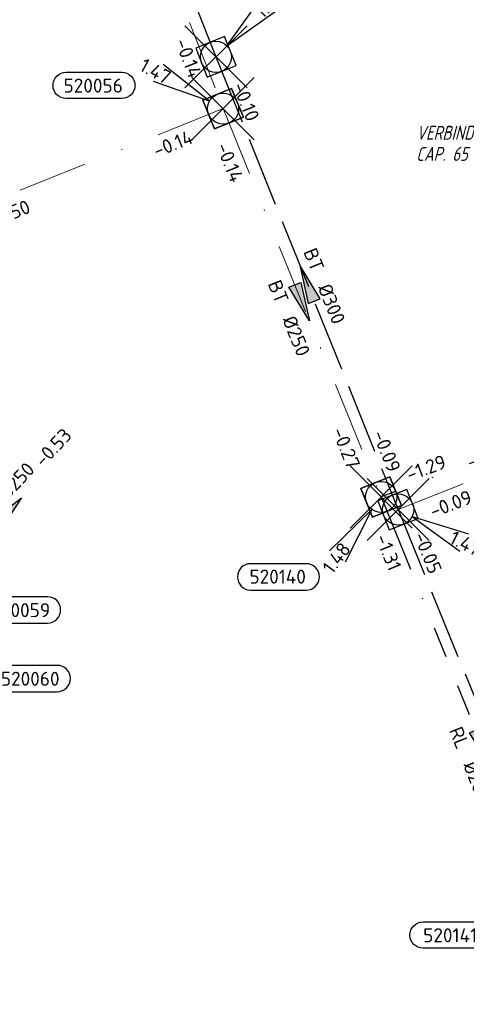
# Model space of a CAD drawing. Header units: metres. Extents: x 153343 to 157271, y 461673 to 467005.
# Tile 57 of 191: x 154573 to 154616, y 464596 to 464691. Entities that reach past the tile are written whole.
import ezdxf
from ezdxf.enums import TextEntityAlignment as Align

# ---------------------------------------------------------------- set-up
doc = ezdxf.new("R2010")
doc.units = ezdxf.units.M
doc.header["$LTSCALE"] = 0.75
doc.header["$PDMODE"] = 3
doc.header["$PDSIZE"] = 3
for name, pattern in [('RI-HWA_BETON', [11.4, 9, -2.4]), ('RI-RELINEN', [38, 10, -4, 0, -4, 4, -4, 4, -4, 0, -4]), ('RI-VWA_BETON', [19, 9, -5, 0, -5])]:
    doc.linetypes.add(name, pattern=pattern)
doc.layers.get('0').update_dxf_attribs({"lineweight": 25})
doc.layers.get('defpoints').update_dxf_attribs({"lineweight": 25})
for name, color, linetype in [('B-OI-RI-HWA_PUTNUMMER-S @ 0.75', 151, 'Continuous'), ('B-OI-RI-HWA_TRANSPORTLEIDING_BETON_300-G', 151, 'RI-HWA_BETON'), ('B-OI-RI-HWA_TRANSPORTLEIDING_BETON_400-G', 151, 'RI-HWA_BETON'), ('B-OI-RI-VWA_PUTNUMMER-S @ 0.75', 33, 'Continuous'), ('B-OI-RI-VWA_TRANSPORTLEIDING_B+RELINED_280-G', 33, 'RI-RELINEN'), ('B-OI-RI-VWA_TRANSPORTLEIDING_BETON_300-G', 33, 'RI-VWA_BETON')]:
    doc.layers.add(name, color=color, linetype=linetype)
for name, color, linetype, lineweight in [('B-OI-RI-HWA_RIOOLPUT_INSPECTIEPUT-S', 151, 'Continuous', 25), ('B-OI-RI-HWA_STROOMRICHTING-S @ 0.75', 151, 'Continuous', 25), ('B-OI-RI-HWA_TRANSPORTLEIDING_BETON_250-G', 151, 'RI-HWA_BETON', 18), ('B-OI-RI-VWA_RIOOLPUT_INSPECTIEPUT_BETON-S', 33, 'Continuous', 25), ('B-OI-RI-VWA_STROOMRICHTING-S @ 0.75', 33, 'Continuous', 25), ('B-OI-RI-VWA_TRANSPORTLEIDING_BETON_250-G', 33, 'RI-VWA_BETON', 18), ('N-OI-RI-BIJZONDERDERHEDEN-T18', 134, 'Continuous', 18)]:
    doc.layers.add(name, color=color, linetype=linetype, lineweight=lineweight)
doc.layers.add('inspectieput', color=7, linetype='Continuous', plot=False)
doc.styles.add('NLCS-ISO', font='isocpeur.ttf')
doc.styles.add('NLCS-ISO-M750-T18_CURSIEF', font='NLCS-ISO.ttf', dxfattribs={"oblique": 15, "height": 1.35})

# ---------------------------------------------------------------- blocks, each defined once
blk = doc.blocks.new('*U1501')
at = {"ltscale": 0.1}
blk.add_hatch(color=256, dxfattribs=at).paths.add_polyline_path([(-2.500000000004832, 0), (2.500000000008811, -0.8333333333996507), (2.500000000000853, 0.8333333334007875)])
at = {"ltscale": 0.1, "flags": 128}
blk.add_lwpolyline([(-2.500000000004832, 0), (2.500000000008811, -0.8333333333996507), (2.500000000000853, 0.8333333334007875)], close=True, dxfattribs=at)
at = {"ltscale": 0.1, "style": 'NLCS-ISO'}
for tag, p in [('BOBL', (-8.81254965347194, -3.240000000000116)), ('MAT', (-1.000000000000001, -3.740000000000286))]:
    blk.add_attdef(tag, text='', height=1.8, dxfattribs=at).set_placement(p, align=Align.BOTTOM_RIGHT)
for tag, p in [('BOBR', (7.866562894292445, -3.242748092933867)), ('DIA', (0.9999999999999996, -3.740000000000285))]:
    blk.add_attdef(tag, text='', height=1.8, dxfattribs=at).set_placement(p, align=Align.BOTTOM_LEFT)
at = {"layer": 'defpoints', "ltscale": 0.1, "style": 'NLCS-ISO', "flags": 1}
blk.add_attdef('JVA', text='', height=1.8, dxfattribs=at).set_placement((0, -0.9999999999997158), align=Align.TOP_CENTER)
blk = doc.blocks.new('*U1502')
at = {"ltscale": 0.1}
blk.add_hatch(color=256, dxfattribs=at).paths.add_polyline_path([(-2.500000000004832, 0), (2.500000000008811, -0.8333333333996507), (2.500000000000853, 0.8333333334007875)])
at = {"ltscale": 0.1, "flags": 128}
blk.add_lwpolyline([(-2.500000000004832, 0), (2.500000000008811, -0.8333333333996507), (2.500000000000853, 0.8333333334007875)], close=True, dxfattribs=at)
at = {"ltscale": 0.1, "style": 'NLCS-ISO'}
for tag, p in [('MAT', (-1, 0.5000000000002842)), ('BOBL', (-23.7228052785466, 1.124222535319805e-13))]:
    blk.add_attdef(tag, text='', height=1.8, dxfattribs=at).set_placement(p, align=Align.BOTTOM_RIGHT)
for tag, p in [('DIA', (1, 0.5000000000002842)), ('BOBR', (22.77681487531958, -0.007676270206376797))]:
    blk.add_attdef(tag, text='', height=1.8, dxfattribs=at).set_placement(p, align=Align.BOTTOM_LEFT)
at = {"layer": 'defpoints', "ltscale": 0.1, "style": 'NLCS-ISO', "flags": 1}
blk.add_attdef('JVA', text='', height=1.8, dxfattribs=at).set_placement((0, -0.9999999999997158), align=Align.TOP_CENTER)
blk = doc.blocks.new('*U1367')
at = {"ltscale": 0.1}
blk.add_hatch(color=256, dxfattribs=at).paths.add_polyline_path([(-2.500000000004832, 0), (2.500000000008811, -0.8333333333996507), (2.500000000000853, 0.8333333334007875)])
at = {"ltscale": 0.1, "flags": 128}
blk.add_lwpolyline([(-2.500000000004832, 0), (2.500000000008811, -0.8333333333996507), (2.500000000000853, 0.8333333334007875)], close=True, dxfattribs=at)
at = {"ltscale": 0.1, "style": 'NLCS-ISO'}
for tag, p in [('MAT', (-1, 0.5000000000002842)), ('BOBL', (-22.01263774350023, 1.126148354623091e-13))]:
    blk.add_attdef(tag, text='', height=1.8, dxfattribs=at).set_placement(p, align=Align.BOTTOM_RIGHT)
for tag, p in [('DIA', (1, 0.5000000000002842)), ('BOBR', (21.06664775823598, -0.00648062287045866))]:
    blk.add_attdef(tag, text='', height=1.8, dxfattribs=at).set_placement(p, align=Align.BOTTOM_LEFT)
at = {"layer": 'defpoints', "ltscale": 0.1, "style": 'NLCS-ISO', "flags": 1}
blk.add_attdef('JVA', text='', height=1.8, dxfattribs=at).set_placement((0, -0.9999999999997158), align=Align.TOP_CENTER)
blk = doc.blocks.new('*U1272')
at = {"ltscale": 0.1}
blk.add_hatch(color=256, dxfattribs=at).paths.add_polyline_path([(2.500000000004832, 0), (-2.500000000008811, -0.8333333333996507), (-2.500000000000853, 0.8333333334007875)])
at = {"ltscale": 0.1, "flags": 128}
blk.add_lwpolyline([(2.500000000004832, 0), (-2.500000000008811, -0.8333333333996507), (-2.500000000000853, 0.8333333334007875)], close=True, dxfattribs=at)
at = {"ltscale": 0.1, "style": 'NLCS-ISO'}
for tag, p in [('BOBL', (-25.49776753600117, -3.240000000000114)), ('MAT', (-1.000000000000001, -3.740000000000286))]:
    blk.add_attdef(tag, text='', height=1.8, dxfattribs=at).set_placement(p, align=Align.BOTTOM_RIGHT)
for tag, p in [('BOBR', (24.55177669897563, -3.231082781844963)), ('DIA', (0.9999999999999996, -3.740000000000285))]:
    blk.add_attdef(tag, text='', height=1.8, dxfattribs=at).set_placement(p, align=Align.BOTTOM_LEFT)
at = {"layer": 'defpoints', "ltscale": 0.1, "style": 'NLCS-ISO', "flags": 1}
blk.add_attdef('JVA', text='', height=1.8, dxfattribs=at).set_placement((0, -0.9999999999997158), align=Align.TOP_CENTER)
blk = doc.blocks.new('*U1273')
at = {"ltscale": 0.1}
blk.add_hatch(color=256, dxfattribs=at).paths.add_polyline_path([(2.500000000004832, 0), (-2.500000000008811, -0.8333333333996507), (-2.500000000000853, 0.8333333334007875)])
at = {"ltscale": 0.1, "flags": 128}
blk.add_lwpolyline([(2.500000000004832, 0), (-2.500000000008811, -0.8333333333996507), (-2.500000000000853, 0.8333333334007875)], close=True, dxfattribs=at)
at = {"ltscale": 0.1, "style": 'NLCS-ISO'}
for tag, p in [('MAT', (-1, 0.5000000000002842)), ('BOBL', (-10.77930688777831, 1.138798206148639e-13))]:
    blk.add_attdef(tag, text='', height=1.8, dxfattribs=at).set_placement(p, align=Align.BOTTOM_RIGHT)
for tag, p in [('DIA', (1, 0.5000000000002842)), ('BOBR', (9.833319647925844, 0.001373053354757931))]:
    blk.add_attdef(tag, text='', height=1.8, dxfattribs=at).set_placement(p, align=Align.BOTTOM_LEFT)
at = {"layer": 'defpoints', "ltscale": 0.1, "style": 'NLCS-ISO', "flags": 1}
blk.add_attdef('JVA', text='', height=1.8, dxfattribs=at).set_placement((0, -0.9999999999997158), align=Align.TOP_CENTER)
blk = doc.blocks.new('*U1227')
at = {"ltscale": 0.1}
blk.add_hatch(color=256, dxfattribs=at).paths.add_polyline_path([(2.500000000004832, 0), (-2.500000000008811, -0.8333333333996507), (-2.500000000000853, 0.8333333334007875)])
at = {"ltscale": 0.1, "flags": 128}
blk.add_lwpolyline([(2.500000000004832, 0), (-2.500000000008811, -0.8333333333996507), (-2.500000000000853, 0.8333333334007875)], close=True, dxfattribs=at)
at = {"ltscale": 0.1, "style": 'NLCS-ISO'}
for tag, p in [('MAT', (-1, 0.5000000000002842)), ('BOBL', (-20.32928100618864, 1.128043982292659e-13))]:
    blk.add_attdef(tag, text='', height=1.8, dxfattribs=at).set_placement(p, align=Align.BOTTOM_RIGHT)
for tag, p in [('DIA', (1, 0.5000000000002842)), ('BOBR', (19.38329143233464, -0.005303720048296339))]:
    blk.add_attdef(tag, text='', height=1.8, dxfattribs=at).set_placement(p, align=Align.BOTTOM_LEFT)
at = {"layer": 'defpoints', "ltscale": 0.1, "style": 'NLCS-ISO', "flags": 1}
blk.add_attdef('JVA', text='', height=1.8, dxfattribs=at).set_placement((0, -0.9999999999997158), align=Align.TOP_CENTER)
blk = doc.blocks.new('*U66')
at = {"ltscale": 0.1}
blk.add_hatch(color=256, dxfattribs=at).paths.add_polyline_path([(2.500000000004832, 0), (-2.500000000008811, -0.8333333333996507), (-2.500000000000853, 0.8333333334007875)])
at = {"ltscale": 0.1, "flags": 128}
blk.add_lwpolyline([(2.500000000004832, 0), (-2.500000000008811, -0.8333333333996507), (-2.500000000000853, 0.8333333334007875)], close=True, dxfattribs=at)
at = {"ltscale": 0.1, "style": 'NLCS-ISO'}
for tag, p in [('MAT', (-1, 0.5000000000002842)), ('BOBL', (-5.662221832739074, 1.144560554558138e-13))]:
    blk.add_attdef(tag, text='', height=1.8, dxfattribs=at).set_placement(p, align=Align.BOTTOM_RIGHT)
for tag, p in [('DIA', (1, 0.5000000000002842)), ('BOBR', (7.216235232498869, 0.003202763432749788))]:
    blk.add_attdef(tag, text='', height=1.8, dxfattribs=at).set_placement(p, align=Align.BOTTOM_LEFT)
at = {"layer": 'defpoints', "ltscale": 0.1, "style": 'NLCS-ISO', "flags": 1}
blk.add_attdef('JVA', text='', height=1.8, dxfattribs=at).set_placement((0, -0.9999999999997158), align=Align.TOP_CENTER)
blk = doc.blocks.new('*U1221')
at = {"ltscale": 0.1}
blk.add_hatch(color=256, dxfattribs=at).paths.add_polyline_path([(2.500000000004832, 0), (-2.500000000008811, -0.8333333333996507), (-2.500000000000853, 0.8333333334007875)])
at = {"ltscale": 0.1, "flags": 128}
blk.add_lwpolyline([(2.500000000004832, 0), (-2.500000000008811, -0.8333333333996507), (-2.500000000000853, 0.8333333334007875)], close=True, dxfattribs=at)
at = {"ltscale": 0.1, "style": 'NLCS-ISO'}
for tag, p in [('BOBL', (-17.59847579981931, -3.240000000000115)), ('MAT', (-1.000000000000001, -3.740000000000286))]:
    blk.add_attdef(tag, text='', height=1.8, dxfattribs=at).set_placement(p, align=Align.BOTTOM_RIGHT)
for tag, p in [('BOBR', (16.65248689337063, -3.236605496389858)), ('DIA', (0.9999999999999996, -3.740000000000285))]:
    blk.add_attdef(tag, text='', height=1.8, dxfattribs=at).set_placement(p, align=Align.BOTTOM_LEFT)
at = {"layer": 'defpoints', "ltscale": 0.1, "style": 'NLCS-ISO', "flags": 1}
blk.add_attdef('JVA', text='', height=1.8, dxfattribs=at).set_placement((0, -0.9999999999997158), align=Align.TOP_CENTER)
blk = doc.blocks.new('*U1105')
at = {"ltscale": 0.1}
blk.add_hatch(color=256, dxfattribs=at).paths.add_polyline_path([(-2.500000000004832, 0), (2.500000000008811, -0.8333333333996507), (2.500000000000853, 0.8333333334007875)])
at = {"ltscale": 0.1, "flags": 128}
blk.add_lwpolyline([(-2.500000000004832, 0), (2.500000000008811, -0.8333333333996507), (2.500000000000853, 0.8333333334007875)], close=True, dxfattribs=at)
at = {"ltscale": 0.1, "style": 'NLCS-ISO'}
for tag, p in [('BOBL', (-24.79303489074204, -3.240000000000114)), ('MAT', (-1.000000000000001, -3.740000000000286))]:
    blk.add_attdef(tag, text='', height=1.8, dxfattribs=at).set_placement(p, align=Align.BOTTOM_RIGHT)
for tag, p in [('BOBR', (23.84704422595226, -3.23157548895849)), ('DIA', (0.9999999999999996, -3.740000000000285))]:
    blk.add_attdef(tag, text='', height=1.8, dxfattribs=at).set_placement(p, align=Align.BOTTOM_LEFT)
at = {"layer": 'defpoints', "ltscale": 0.1, "style": 'NLCS-ISO', "flags": 1}
blk.add_attdef('JVA', text='', height=1.8, dxfattribs=at).set_placement((0, -0.9999999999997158), align=Align.TOP_CENTER)
blk = doc.blocks.new('*U1106')
at = {"ltscale": 0.1}
blk.add_hatch(color=256, dxfattribs=at).paths.add_polyline_path([(2.500000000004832, 0), (-2.500000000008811, -0.8333333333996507), (-2.500000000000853, 0.8333333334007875)])
at = {"ltscale": 0.1, "flags": 128}
blk.add_lwpolyline([(2.500000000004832, 0), (-2.500000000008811, -0.8333333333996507), (-2.500000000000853, 0.8333333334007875)], close=True, dxfattribs=at)
at = {"ltscale": 0.1, "style": 'NLCS-ISO'}
for tag, p in [('BOBL', (-25.29312774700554, -3.240000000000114)), ('MAT', (-1.000000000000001, -3.740000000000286))]:
    blk.add_attdef(tag, text='', height=1.8, dxfattribs=at).set_placement(p, align=Align.BOTTOM_RIGHT)
for tag, p in [('BOBR', (24.34713695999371, -3.231225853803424)), ('DIA', (0.9999999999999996, -3.740000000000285))]:
    blk.add_attdef(tag, text='', height=1.8, dxfattribs=at).set_placement(p, align=Align.BOTTOM_LEFT)
at = {"layer": 'defpoints', "ltscale": 0.1, "style": 'NLCS-ISO', "flags": 1}
blk.add_attdef('JVA', text='', height=1.8, dxfattribs=at).set_placement((0, -0.9999999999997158), align=Align.TOP_CENTER)
blk = doc.blocks.new('B-SRI-PUT_HWA-SO')
at = {"lineweight": -3, "flags": 128}
blk.add_lwpolyline([(-1.999999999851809, -2.00000000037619), (2.000000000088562, -2.000000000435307), (2.000000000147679, 1.99999999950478), (-2.00000000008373, 1.999999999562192)], close=True, dxfattribs=at)
at = {"lineweight": -3}
blk.add_circle((0, 0), 1.999999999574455, dxfattribs=at)
blk = doc.blocks.new('*U761')
for q in [(7.937729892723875, -5.367023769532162), (9.05589363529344, -3.131020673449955)]:
    blk.add_line((1.788802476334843, -0.8945309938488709), q)
blk.add_lwpolyline([(19.78103496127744, -4.89041596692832), (12.6229801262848, -4.890415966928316, -0.9999999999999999), (12.6229801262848, -1.506046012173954), (19.78103496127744, -1.506046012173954, -0.9999999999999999)], format="xyb", close=True)
at = {"ltscale": 0.1, "style": 'NLCS-ISO'}
blk.add_attdef('PUTNR', text='', height=1.8, dxfattribs=at).set_placement((16.30424621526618, -1.36589622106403), align=Align.MIDDLE_CENTER)
blk.add_attdef('PUTHGT', text='', height=1.8, rotation=333.4316240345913, dxfattribs=at).set_placement((6.827804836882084, -3.445642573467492), align=Align.MIDDLE_LEFT)
blk = doc.blocks.new('*U762')
for q in [(5.833630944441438, 7.601397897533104), (7.601397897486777, 5.833630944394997)]:
    blk.add_line((1.414213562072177, 1.414213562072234), q)
blk.add_lwpolyline([(8.794799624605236, 13.25069207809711), (1.636744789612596, 13.2506920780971, 0.9999999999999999), (1.636744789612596, 9.86632212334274), (8.794799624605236, 9.86632212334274, 0.9999999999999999)], format="xyb", close=True)
at = {"ltscale": 0.1, "style": 'NLCS-ISO'}
blk.add_attdef('PUTHGT', text='', height=1.8, rotation=44.99999999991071, dxfattribs=at).set_placement((5.3881315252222, 5.427652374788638), align=Align.MIDDLE_LEFT)
blk.add_attdef('PUTNR', text='', height=1.8, dxfattribs=at).set_placement((5.31801087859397, 11.52617233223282), align=Align.MIDDLE_CENTER)
blk = doc.blocks.new('*U700')
for q in [(-7.284546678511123, 6.22477948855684), (-8.6468263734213, 4.128546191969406)]:
    blk.add_line((-1.676986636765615, 1.089823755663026), q)
blk.add_lwpolyline([(-20.76894962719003, 9.981153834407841), (-13.61089479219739, 9.981153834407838, -0.9999999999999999), (-13.61089479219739, 6.596783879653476), (-20.76894962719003, 6.596783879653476, -0.9999999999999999)], format="xyb", close=True)
at = {"ltscale": 0.1, "style": 'NLCS-ISO'}
blk.add_attdef('PUTNR', text='', height=1.8, dxfattribs=at).set_placement((-17.29216088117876, 8.256634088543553), align=Align.MIDDLE_CENTER)
blk.add_attdef('PUTHGT', text='', height=1.8, rotation=326.9813581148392, dxfattribs=at).set_placement((-10.01978822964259, 6.544890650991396), align=Align.MIDDLE_LEFT)
blk = doc.blocks.new('*U673')
for q in [(5.833630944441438, 7.601397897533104), (7.601397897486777, 5.833630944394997)]:
    blk.add_line((1.414213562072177, 1.414213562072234), q)
blk.add_lwpolyline([(23.83445337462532, 10.50054711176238), (16.67639853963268, 10.50054711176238, 0.9999999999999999), (16.67639853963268, 7.116177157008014), (23.83445337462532, 7.116177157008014, 0.9999999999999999)], format="xyb", close=True)
at = {"ltscale": 0.1, "style": 'NLCS-ISO'}
blk.add_attdef('PUTHGT', text='', height=1.8, rotation=44.99999999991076, dxfattribs=at).set_placement((5.388131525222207, 5.427652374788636), align=Align.MIDDLE_LEFT)
blk.add_attdef('PUTNR', text='', height=1.8, dxfattribs=at).set_placement((20.35766462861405, 8.776027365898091), align=Align.MIDDLE_CENTER)
blk = doc.blocks.new('*U675')
for q in [(6.912405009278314, 6.635597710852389), (8.393621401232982, 4.621646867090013)]:
    blk.add_line((1.611160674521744, 1.184973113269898), q)
blk.add_lwpolyline([(22.11180706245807, 9.90210677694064), (14.95375222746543, 9.902106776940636, 0.9999999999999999), (14.95375222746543, 6.517736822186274), (22.11180706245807, 6.517736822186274, 0.9999999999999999)], format="xyb", close=True)
at = {"ltscale": 0.1, "style": 'NLCS-ISO'}
blk.add_attdef('PUTHGT', text='', height=1.8, rotation=36.33366107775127, dxfattribs=at).set_placement((6.144451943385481, 4.553798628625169), align=Align.MIDDLE_LEFT)
blk.add_attdef('PUTNR', text='', height=1.8, dxfattribs=at).set_placement((18.6350183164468, 8.177587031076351), align=Align.MIDDLE_CENTER)
blk = doc.blocks.new('*U671')
for q in [(-6.640699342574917, -6.907504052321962), (-4.62784263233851, -8.390206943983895)]:
    blk.add_line((-1.186162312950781, -1.61028536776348), q)
blk.add_lwpolyline([(-16.78085527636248, -11.96161381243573), (-9.622800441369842, -11.96161381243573, 0.9999999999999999), (-9.622800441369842, -8.577243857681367), (-16.78085527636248, -8.577243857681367, 0.9999999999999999)], format="xyb", close=True)
at = {"ltscale": 0.1, "style": 'NLCS-ISO'}
blk.add_attdef('PUTHGT', text='', height=1.8, rotation=53.62403734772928, dxfattribs=at).set_placement((-7.07544427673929, -9.652452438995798), align=Align.MIDDLE_LEFT)
blk.add_attdef('PUTNR', text='', height=1.8, dxfattribs=at).set_placement((-13.30406653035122, -8.437094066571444), align=Align.MIDDLE_CENTER)
blk = doc.blocks.new('*U672')
for q in [(-7.726782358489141, 5.66650989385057), (-8.929596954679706, 3.474881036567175)]:
    blk.add_line((-1.753303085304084, 0.9622516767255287), q)
blk.add_lwpolyline([(-20.17884088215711, 4.681631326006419), (-13.02078604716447, 4.681631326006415, -0.9999999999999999), (-13.02078604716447, 1.297261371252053), (-20.17884088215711, 1.297261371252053, -0.9999999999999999)], format="xyb", close=True)
at = {"ltscale": 0.1, "style": 'NLCS-ISO'}
blk.add_attdef('PUTHGT', text='', height=1.8, rotation=331.2410418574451, dxfattribs=at).set_placement((-10.47824511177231, 5.782571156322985), align=Align.MIDDLE_LEFT)
blk.add_attdef('PUTNR', text='', height=1.8, dxfattribs=at).set_placement((-16.70205213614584, 2.95711158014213), align=Align.MIDDLE_CENTER)
blk = doc.blocks.new('B-SRI-PUT_VWA-SO')
at = {"flags": 128}
blk.add_lwpolyline([(-2.00008364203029, 2.000083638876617), (1.99991635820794, 2.000083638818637), (1.999916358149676, -1.99991636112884), (-2.000083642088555, -1.999916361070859)], close=True, dxfattribs=at)
at = {"lineweight": -3, "flags": 128}
blk.add_lwpolyline([(2.000083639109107, -1.99991635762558), (1.99991635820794, 2.000083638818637), (-2.000083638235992, 1.999916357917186), (-1.999916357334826, -2.000083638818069)], close=True, dxfattribs=at)
at = {"lineweight": -3}
blk.add_circle((0, 0), 1.999999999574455, dxfattribs=at)

msp = doc.modelspace()

# ---------------------------------------------------------------- linework, layer by layer
at = {"layer": 'B-OI-RI-HWA_TRANSPORTLEIDING_BETON_250-G', "transparency": 33554610}
msp.add_line((154609.6, 464644.08), (154634.95, 464654.01), dxfattribs=at)
at = {"layer": 'B-OI-RI-HWA_TRANSPORTLEIDING_BETON_300-G', "transparency": 33554610}
for p, q in [((154592.03, 464687.7), (154609.6, 464644.08)), ((154609.6, 464644.08), (154628.3, 464598.15))]:
    msp.add_line(p, q, dxfattribs=at)
at = {"layer": 'B-OI-RI-HWA_TRANSPORTLEIDING_BETON_400-G', "transparency": 33554610}
msp.add_line((154574.33, 464733.03), (154592.03, 464687.7), dxfattribs=at)
at = {"layer": 'B-OI-RI-VWA_TRANSPORTLEIDING_B+RELINED_280-G', "transparency": 33554610}
msp.add_line((154607.96, 464645.29), (154627.58, 464596.86), dxfattribs=at)
at = {"layer": 'B-OI-RI-VWA_TRANSPORTLEIDING_BETON_250-G', "transparency": 33554610}
for p, q in [((154573.83, 464731.1), (154592.72, 464682.71)), ((154592.72, 464682.71), (154545.2, 464663.66)), ((154592.72, 464682.71), (154607.96, 464645.29))]:
    msp.add_line(p, q, dxfattribs=at)
at = {"layer": 'B-OI-RI-VWA_TRANSPORTLEIDING_BETON_300-G', "transparency": 33554610}
msp.add_line((154636.19, 464655.95), (154607.96, 464645.29), dxfattribs=at)
at = {"layer": 'inspectieput', "color": 0, "transparency": 33554610}
for p in [(154592.03, 464687.7), (154592.72, 464682.71), (154607.96, 464645.29), (154609.6, 464644.08)]:
    msp.add_point(p, dxfattribs=at)

# ---------------------------------------------------------------- block references
at = {"layer": 'B-OI-RI-HWA_PUTNUMMER-S @ 0.75', "color": 0, "transparency": 33554610, "xscale": 0.75, "yscale": 0.75, "zscale": 0.75}
msp.add_blockref('*U762', (154592.03, 464687.7), dxfattribs=at).add_auto_attribs({'PUTNR': '530090', 'PUTHGT': '1.45'})
at = {"layer": 'B-OI-RI-HWA_PUTNUMMER-S @ 0.75', "color": 0, "transparency": 33554610}
ref = msp.add_blockref('*U761', (154609.6, 464644.08), dxfattribs=dict(at, xscale=0.75, yscale=0.75, zscale=0.75))
ref.add_attrib('PUTNR', '530212', dxfattribs={"layer": '0', "ltscale": 0.1, "height": 1.35, "style": 'NLCS-ISO'}).set_placement((154621.8281846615, 464641.7055778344), align=Align.MIDDLE_CENTER)
ref.add_attrib('PUTHGT', '1.47', dxfattribs={"layer": '0', "ltscale": 0.1, "height": 1.35, "rotation": 333.4316240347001, "style": 'NLCS-ISO'}).set_placement((154614.7208536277, 464641.4957680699), align=Align.MIDDLE_LEFT)
at = {"layer": 'B-OI-RI-HWA_RIOOLPUT_INSPECTIEPUT-S', "transparency": 33554610, "xscale": 0.75, "yscale": 0.75, "zscale": 0.75}
for p, rotation in [((154592.03, 464687.7), 291.9394222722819), ((154609.6, 464644.08), 21.39107226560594)]:
    msp.add_blockref('B-SRI-PUT_HWA-SO', p, dxfattribs=dict(at, rotation=rotation))
at = {"layer": 'B-OI-RI-HWA_STROOMRICHTING-S @ 0.75', "color": 0, "transparency": 33554610, "xscale": 0.75, "yscale": 0.75, "zscale": 0.75}
for name, p, rotation, values in [('*U1367', (154600.815, 464665.89), 291.9394222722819, {'MAT': 'BT', 'DIA': '%%c300', 'BOBL': '-0.10', 'BOBR': '-0.09'}), ('*U1501', (154622.275, 464649.045), 21.39107226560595, {'MAT': 'BT', 'DIA': '%%c250', 'BOBL': '-0.09', 'BOBR': '-0.06'}), ('*U1502', (154618.95, 464621.115), 292.1532683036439, {'MAT': 'BT', 'DIA': '%%c300', 'BOBL': '-0.05', 'BOBR': '0.03'})]:
    msp.add_blockref(name, p, dxfattribs=dict(at, rotation=rotation)).add_auto_attribs(values)
at = {"layer": 'B-OI-RI-VWA_PUTNUMMER-S @ 0.75', "color": 0, "transparency": 33554610, "xscale": 0.75, "yscale": 0.75, "zscale": 0.75}
for name, p, values in [('*U672', (154592.72, 464682.71), {'PUTNR': '520056', 'PUTHGT': '1.47'}), ('*U675', (154559.2, 464628.25), {'PUTNR': '520059', 'PUTHGT': '1.47'}), ('*U673', (154558.85, 464621.19), {'PUTNR': '520060', 'PUTHGT': '1.49'}), ('*U700', (154627.58, 464596.86), {'PUTNR': '520141', 'PUTHGT': '1.54'})]:
    msp.add_blockref(name, p, dxfattribs=at).add_auto_attribs(values)
at = {"layer": 'B-OI-RI-VWA_PUTNUMMER-S @ 0.75', "color": 0, "transparency": 33554610}
ref = msp.add_blockref('*U671', (154607.96, 464645.29), dxfattribs=dict(at, xscale=0.75, yscale=0.75, zscale=0.75))
ref.add_attrib('PUTNR', '520140', dxfattribs={"layer": '0', "ltscale": 0.1, "height": 1.35, "style": 'NLCS-ISO'}).set_placement((154597.9819501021, 464637.6121794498), align=Align.MIDDLE_CENTER)
ref.add_attrib('PUTHGT', '1.48', dxfattribs={"layer": '0', "ltscale": 0.1, "height": 1.35, "rotation": 53.62403734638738, "style": 'NLCS-ISO'}).set_placement((154602.7334827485, 464638.1593549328), align=Align.MIDDLE_LEFT)
at = {"layer": 'B-OI-RI-VWA_RIOOLPUT_INSPECTIEPUT_BETON-S', "transparency": 33554610}
for p, xscale, yscale, zscale, rotation in [((154592.72, 464682.71), 0.75, 0.75, 0.75, 292.1595363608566), ((154607.96, 464645.2899999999), 0.7500000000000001, 0.7500000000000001, 0.7500000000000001, 292.0538928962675)]:
    msp.add_blockref('B-SRI-PUT_VWA-SO', p, dxfattribs=dict(at, xscale=xscale, yscale=yscale, zscale=zscale, rotation=rotation))
at = {"layer": 'B-OI-RI-VWA_STROOMRICHTING-S @ 0.75', "color": 0, "transparency": 33554610, "xscale": 0.75, "yscale": 0.75, "zscale": 0.75}
for name, p, rotation, values in [('*U1106', (154583.275, 464706.905), 291.3241775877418, {'MAT': 'BT', 'DIA': '%%c250', 'BOBL': '0.11', 'BOBR': '-0.14'}), ('*U1105', (154568.96, 464673.185), 21.84505152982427, {'MAT': 'BT', 'DIA': '%%c250', 'BOBL': '-0.33', 'BOBR': '-0.14'}), ('*U1221', (154600.34, 464664), 292.1595363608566, {'MAT': 'BT', 'DIA': '%%c250', 'BOBL': '-0.14', 'BOBR': '-0.27'}), ('*U1273', (154622.075, 464650.62), 20.68716169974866, {'MAT': 'BT', 'DIA': '%%c300', 'BOBL': '-1.29', 'BOBR': '-1.38'}), ('*U66', (154571.9852633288, 464643.8375172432), 46.96740202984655, {'MAT': 'BT', 'DIA': '%%c250', 'BOBL': '-0.44', 'BOBR': '-0.53'}), ('*U1272', (154617.77, 464621.075), 292.0538928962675, {'MAT': 'RL', 'DIA': '%%c280', 'BOBL': '-1.31', 'BOBR': '-1.41'}), ('*U1227', (154567.01, 464600.4899999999), 291.5145026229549, {'MAT': 'BT', 'DIA': '%%c250', 'BOBL': '-0.61', 'BOBR': '-0.74'})]:
    msp.add_blockref(name, p, dxfattribs=dict(at, rotation=rotation)).add_auto_attribs(values)

# ---------------------------------------------------------------- texts
at = {"layer": 'N-OI-RI-BIJZONDERDERHEDEN-T18', "transparency": 33554610, "style": 'NLCS-ISO-M750-T18_CURSIEF', "oblique": 15, "width": 0.8}
for s, p in [('VERBINDING NAAR GEMAAL KATTENBROEKERWEG NR. 22/540107', (154611.342162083, 464679.7063585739)), ('CAP. 65 M3/H', (154611.342162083, 464677.67340442))]:
    msp.add_text(s, height=1.35, dxfattribs=at).set_placement(p)

doc.saveas('drawing.dxf')
